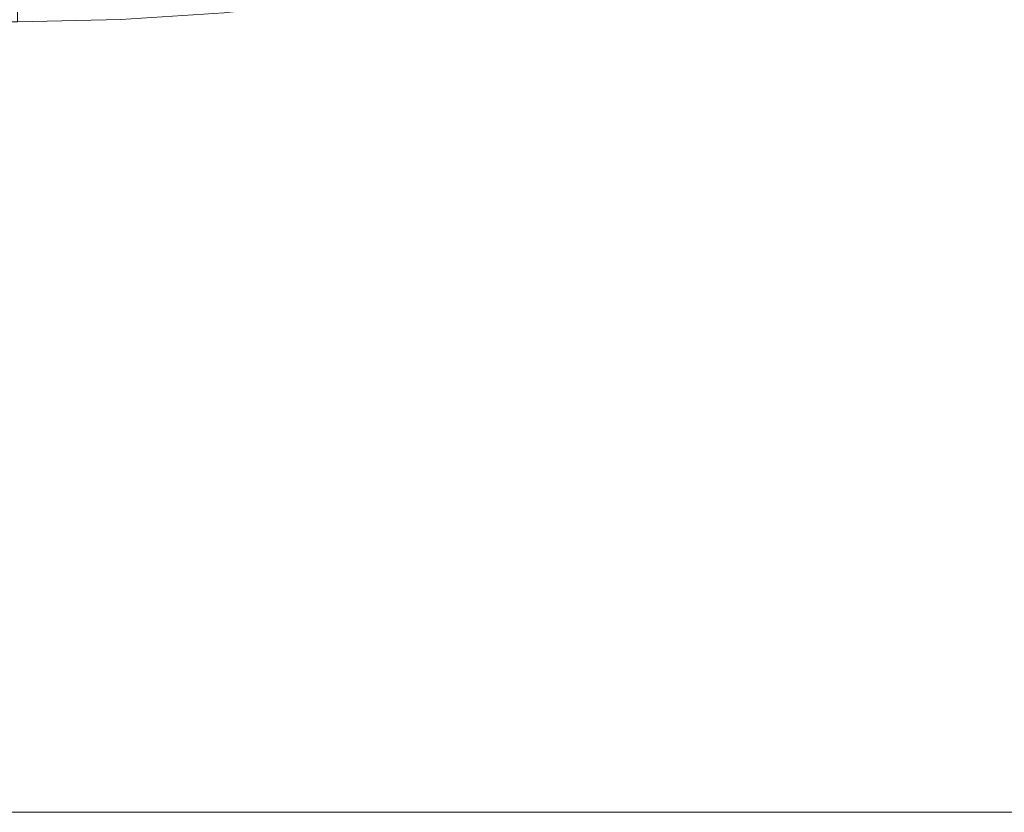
# Model space of a CAD drawing. Header units: centimetres. Extents: x -25.9 to 27.4, y -28.2 to -26.4.
# Tile 111 of 199: x 9.272 to 9.396, y -28.06 to -27.96. Entities that reach past the tile are written whole.
import ezdxf

# ---------------------------------------------------------------- set-up
doc = ezdxf.new("R2010")
doc.units = ezdxf.units.CM
doc.header["$LTSCALE"] = 2.54
doc.layers.add('Lucido design-1', color=7, linetype='Continuous')

# ---------------------------------------------------------------- blocks, each defined once
blk = doc.blocks.new('Gruppo-4-1')
at = {"color": 7, "linetype": 'Continuous', "lineweight": 9}
blk.add_3dface([(-25.82856, -26.46, 540.52003), (-25.82856, -28.06, 540.52003), (27.27144, -28.06, 540.52003), (27.27144, -26.46, 540.52003)], dxfattribs=at)
for points, invisible_edges in [([(27.27144, -28.06, 539.72003), (9.38624, -27.93716, 539.72003), (9.39822, -27.93189, 539.72003)], 9), ([(27.27144, -28.06, 539.72003), (9.37404, -27.94191, 539.72003), (9.38624, -27.93716, 539.72003)], 9), ([(9.36165, -27.94612, 539.72003), (9.37404, -27.94191, 539.72003), (27.27144, -28.06, 539.72003)], 10), ([(27.27144, -28.06, 539.72003), (9.34908, -27.94978, 539.72003), (9.36165, -27.94612, 539.72003)], 9), ([(9.33637, -27.95289, 539.72003), (9.34908, -27.94978, 539.72003), (27.27144, -28.06, 539.72003)], 10), ([(27.27144, -28.06, 539.72003), (9.32353, -27.95544, 539.72003), (9.33637, -27.95289, 539.72003)], 9), ([(9.28452, -27.95971, 539.72003), (9.27144, -27.96, 539.72003), (9.27144, -27.95564, 539.72013), (9.28433, -27.95536, 539.72013)], 12), ([(27.27144, -28.06, 539.72003), (9.3106, -27.95743, 539.72003), (9.32353, -27.95544, 539.72003)], 9), ([(9.29759, -27.95886, 539.72003), (9.3106, -27.95743, 539.72003), (27.27144, -28.06, 539.72003)], 10), ([(27.27144, -28.06, 539.72003), (9.28452, -27.95971, 539.72003), (9.29759, -27.95886, 539.72003)], 9), ([(-7.82856, -27.96, 539.72003), (9.27144, -27.96, 539.72003), (27.27144, -28.06, 539.72003), (-25.82856, -28.06, 539.72003)], 10), ([(9.27144, -27.96, 539.72003), (9.28452, -27.95971, 539.72003), (27.27144, -28.06, 539.72003)], 10), ([(27.27144, -28.06392, 540.51996), (27.27144, -28.06, 540.52003), (-25.82856, -28.06, 540.52003), (-25.82856, -28.06392, 540.51996)], 8), ([(-25.82856, -28.06197, 539.72005), (-25.82856, -28.06, 539.72003), (27.27144, -28.06, 539.72003), (27.27144, -28.06197, 539.72005)], 8)]:
    blk.add_3dface(points, dxfattribs=dict(at, invisible_edges=invisible_edges))

msp = doc.modelspace()

# ---------------------------------------------------------------- block references
at = {"layer": 'Lucido design-1', "color": 7}
msp.add_blockref('Gruppo-4-1', (0, 0), dxfattribs=at)

doc.saveas('drawing.dxf')
